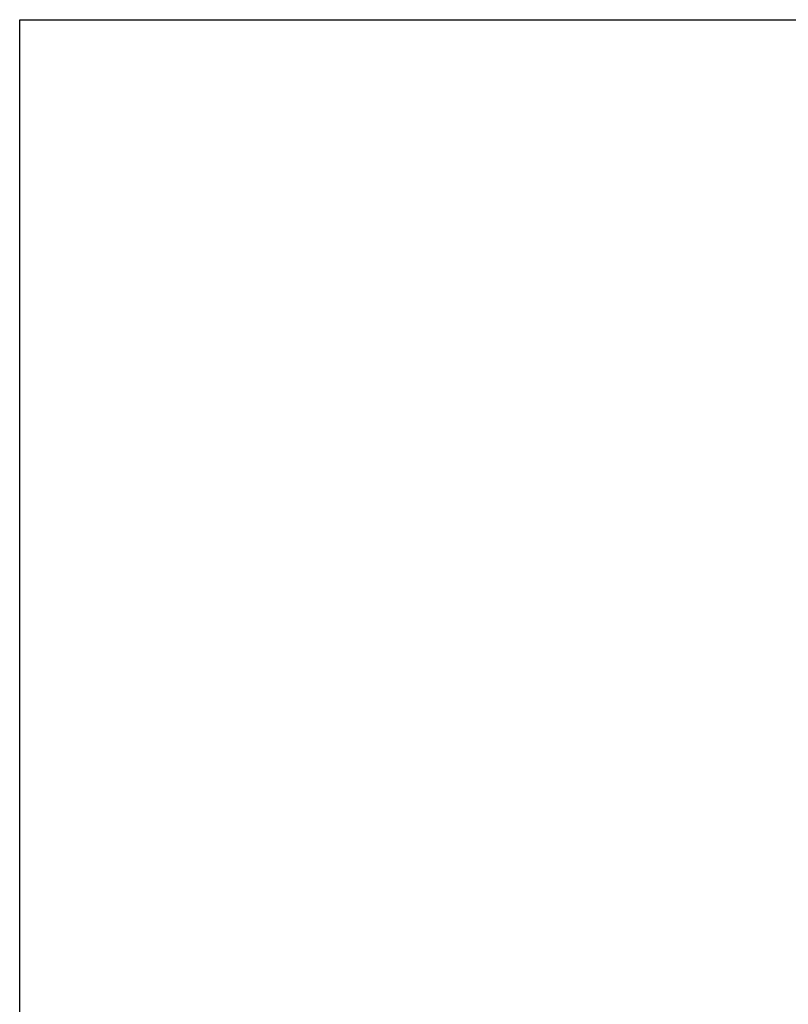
# Model space of a CAD drawing. Header units: feet. Extents: x -492 to 323056, y -198 to 581286.
# Tile 7 of 29: x 63.56 to 67.26, y -122.06 to -117.32. Entities that reach past the tile are written whole.
import ezdxf
from ezdxf import colors
from ezdxf.entities.mleader import LeaderData, LeaderLine
from ezdxf.math import Vec2, Vec3

# ---------------------------------------------------------------- set-up
doc = ezdxf.new("R2010")
doc.units = ezdxf.units.FT
doc.header["$MEASUREMENT"] = 0
doc.layers.add('COLUMNS', color=6, linetype='Continuous', plot=False)
doc.layers.add('TEXT-DED', color=10, linetype='Continuous')
doc.styles.add('Slanted-Normal', font='font31.shx', dxfattribs={"height": 0.14})

msp = doc.modelspace()

# ---------------------------------------------------------------- linework, layer by layer
at = {"layer": 'COLUMNS', "color": 1}
msp.add_lwpolyline([(63.55946, -138.06895), (63.55946, -117.31895), (93.93446, -117.31895), (93.93446, -138.06895)], close=True, dxfattribs=at)

# ---------------------------------------------------------------- leaders
at = {"layer": 'TEXT-DED'}
ml = msp.add_multileader_mtext('Standard', dxfattribs=at)
ml.set_content('6-12" RISE \\PAFTER ERECTION', color=256, style='Slanted-Normal')
ml.set_leader_properties(color=256, linetype='ByLayer', lineweight=-1)
ml.build(insert=Vec2(0, 0))
ml.multileader.update_dxf_attribs({"dogleg_length": 0.125, "arrow_head_size": 0.125})
ctx = ml.context
ctx.base_point, ctx.char_height, ctx.arrow_head_size, ctx.landing_gap_size, ctx.plane_origin, ctx.plane_x_axis, ctx.plane_y_axis = Vec3(66.3379, -124.35316), 0.125, 0.125, 0.125, Vec3(63.6142, -123.37428), Vec3(0, 1), Vec3(-1, 0)
notes = []
notes.append((ctx, [(0, (1, 1, 0), (66.3379, -124.47816), (0, 1), 0.125, [(0, [(67.18882, -124.90606)], 0, [])])]))
ctx.mtext.insert, ctx.mtext.text_direction, ctx.mtext.rotation, ctx.mtext.width, ctx.mtext.flow_direction = Vec3(66.2754, -124.22816), Vec3(0, 1), 1.5707963, 2.6161024, 5
for ctx, leaders in notes:
    for number, flags, end, landing, length, lines in leaders:
        leader = LeaderData()
        leader.index, (leader.has_last_leader_line, leader.has_dogleg_vector, leader.attachment_direction) = number, flags
        leader.last_leader_point, leader.dogleg_vector, leader.dogleg_length = Vec3(end), Vec3(landing), length
        for number, points, colour, breaks in lines:
            line = LeaderLine()
            line.index, line.vertices, line.color, line.breaks = number, Vec3.list(points), colors.encode_raw_color(colour), breaks
            leader.lines.append(line)
        ctx.leaders.append(leader)

doc.saveas('drawing.dxf')
